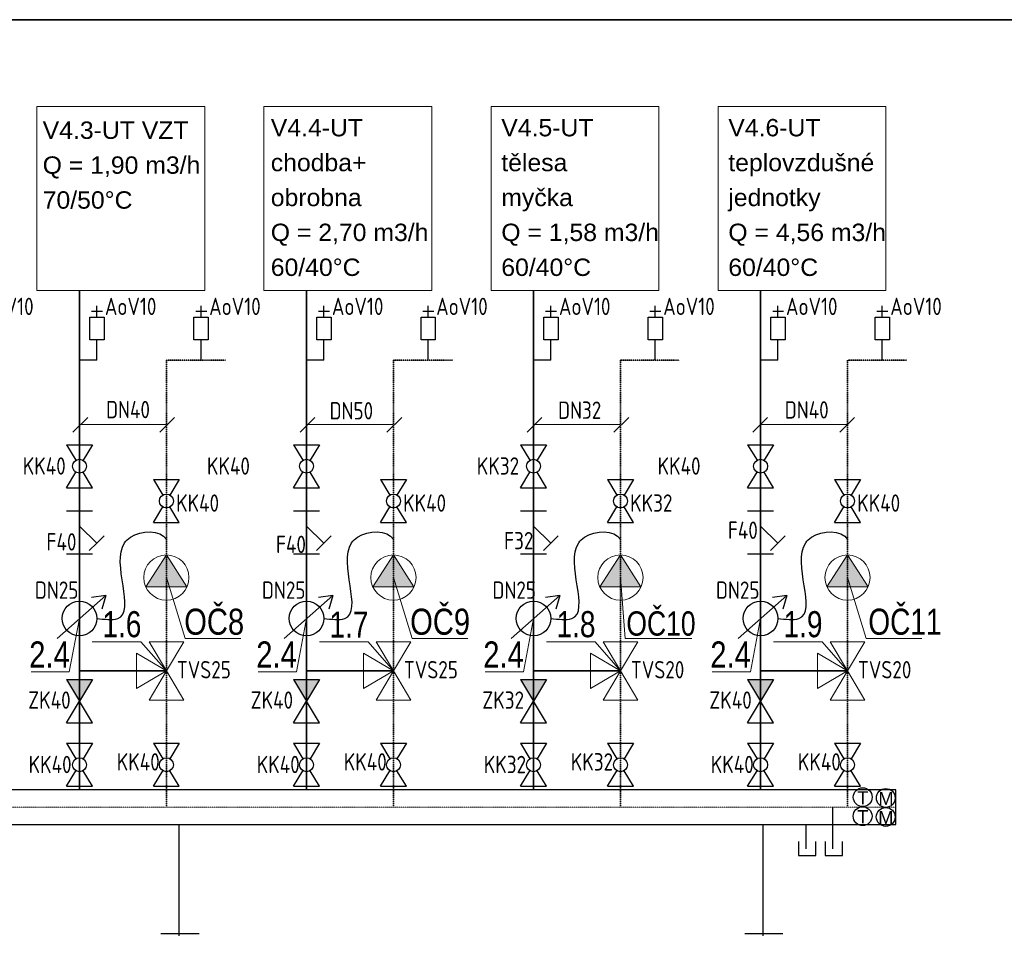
# Model space of a CAD drawing. Header units: millimetres. Extents: x -98431657 to -98227415, y -465497820 to -465456067.
# Tile 7 of 63: x -98414906 to -98412073, y -465490006 to -465487320. Entities that reach past the tile are written whole.
import ezdxf

# ---------------------------------------------------------------- set-up
doc = ezdxf.new("R2010")
doc.units = ezdxf.units.MM
doc.linetypes.add('Carkovana', pattern=[0.21, 0.15, -0.06])
for name, color, linetype, lineweight in [('Kóty obecně', 7, 'Continuous', 25), ('Pasivní chlazení', 7, 'Continuous', 25), ('Standard', 7, 'Continuous', 25), ('Topení', 6, 'Continuous', 25), ('WPF 1 - vrt', 7, 'Continuous', 25), ('ZAM - POHLEDY_Pero_č.__2', 7, 'Continuous', 13), ('základ', 7, 'Continuous', 25)]:
    doc.layers.add(name, color=color, linetype=linetype, lineweight=lineweight)
doc.layers.add('URB_DOMY_skica_hatch', color=7, linetype='Continuous', lineweight=25, true_color=0x656565)
doc.styles.add('ARIAL', font='arial.ttf')
doc.styles.add('ISOCPEUR', font='isocpeur.ttf')

msp = doc.modelspace()

# ---------------------------------------------------------------- hatches: boundary and pattern name
at = {"layer": 'URB_DOMY_skica_hatch', "linetype": 'Continuous', "lineweight": 25, "true_color": 0x000000}
for points in [[(-98414483.5, -465488859.8), (-98414542.5, -465488951.8), (-98414424.5, -465488951.8)], [(-98413830.3, -465488859.8), (-98413889.4, -465488951.8), (-98413771.3, -465488951.8)], [(-98413177.2, -465488859.8), (-98413236.2, -465488951.8), (-98413118.2, -465488951.8)], [(-98412524, -465488859.8), (-98412583, -465488951.8), (-98412465, -465488951.8)], [(-98414733.5, -465489280.3), (-98414696.3, -465489218.3), (-98414770.7, -465489218.3)], [(-98414080.3, -465489280.3), (-98414043.2, -465489218.3), (-98414117.5, -465489218.3)], [(-98413427.2, -465489280.3), (-98413390, -465489218.3), (-98413464.4, -465489218.3)], [(-98412774, -465489280.3), (-98412736.8, -465489218.3), (-98412811.2, -465489218.3)]]:
    msp.add_hatch(color=18, dxfattribs=at).paths.add_polyline_path(points)

# ---------------------------------------------------------------- linework, layer by layer
at = {"layer": 'Pasivní chlazení'}
for centre in [(-98412480.2, -465489556.7), (-98412413.9, -465489558.8), (-98412480.4, -465489611.3), (-98412414.1, -465489613.5)]:
    msp.add_circle(centre, 27.1, dxfattribs=at)
at = {"layer": 'Standard', "color": 0, "linetype": 'Continuous', "lineweight": 13}
for p, q in [((-98409373.7, -465487319.7), (-98424223.7, -465487319.7)), ((-98414483.5, -465488924.7), (-98414429.8, -465489099.9)), ((-98413830.3, -465488924.7), (-98413776.6, -465489099.9)), ((-98413177.2, -465488924.7), (-98413163.4, -465489099.9)), ((-98412524, -465488924.7), (-98412470.3, -465489099.9)), ((-98414762.8, -465489196.2), (-98414733.5, -465489042.5)), ((-98414109.6, -465489196.2), (-98414080.3, -465489042.5)), ((-98413456.4, -465489196.2), (-98413427.2, -465489042.5)), ((-98412803.3, -465489196.2), (-98412774, -465489042.5)), ((-98414696.6, -465489110), (-98414556.6, -465489110)), ((-98414556.6, -465489110), (-98414483.5, -465489193.3)), ((-98414483.5, -465489193.3), (-98414533.3, -465489109.2)), ((-98414533.3, -465489109.2), (-98414433.3, -465489109.2)), ((-98414433.3, -465489109.2), (-98414483.5, -465489193.3)), ((-98414429.8, -465489099.9), (-98414269.8, -465489099.9)), ((-98414043.4, -465489110), (-98413903.4, -465489110)), ((-98413903.4, -465489110), (-98413830.3, -465489193.3)), ((-98413830.3, -465489193.3), (-98413880.1, -465489109.2)), ((-98413880.1, -465489109.2), (-98413780.1, -465489109.2)), ((-98413780.1, -465489109.2), (-98413830.3, -465489193.3)), ((-98413776.6, -465489099.9), (-98413616.6, -465489099.9)), ((-98413390.2, -465489110), (-98413250.2, -465489110)), ((-98413250.2, -465489110), (-98413177.2, -465489193.3)), ((-98413177.2, -465489193.3), (-98413227, -465489109.2)), ((-98413227, -465489109.2), (-98413127, -465489109.2)), ((-98413127, -465489109.2), (-98413177.2, -465489193.3)), ((-98413163.4, -465489099.9), (-98412971.5, -465489099.8)), ((-98412737.1, -465489110), (-98412597.1, -465489110)), ((-98412597.1, -465489110), (-98412524, -465489193.3)), ((-98412524, -465489193.3), (-98412573.8, -465489109.2)), ((-98412573.8, -465489109.2), (-98412473.8, -465489109.2)), ((-98412473.8, -465489109.2), (-98412524, -465489193.3)), ((-98412470.3, -465489099.9), (-98412310.3, -465489099.9)), ((-98414483.5, -465489193.3), (-98414569.6, -465489142.3)), ((-98414569.6, -465489142.3), (-98414569.6, -465489193.3)), ((-98413830.3, -465489193.3), (-98413916.4, -465489142.3)), ((-98413916.4, -465489142.3), (-98413916.4, -465489193.3)), ((-98413177.2, -465489193.3), (-98413263.2, -465489142.3)), ((-98413263.2, -465489142.3), (-98413263.2, -465489193.3)), ((-98412524, -465489193.3), (-98412610.1, -465489142.3)), ((-98412610.1, -465489142.3), (-98412610.1, -465489193.3)), ((-98414872.8, -465489196.2), (-98414762.8, -465489196.2)), ((-98414483.5, -465489193.3), (-98414569.6, -465489244.2)), ((-98414569.6, -465489244.2), (-98414569.6, -465489193.3)), ((-98414483.5, -465489193.3), (-98414533.3, -465489277.4)), ((-98414433.3, -465489277.4), (-98414483.5, -465489193.3)), ((-98414219.6, -465489196.2), (-98414109.6, -465489196.2)), ((-98413830.3, -465489193.3), (-98413916.4, -465489244.2)), ((-98413916.4, -465489244.2), (-98413916.4, -465489193.3)), ((-98413830.3, -465489193.3), (-98413880.1, -465489277.4)), ((-98413780.1, -465489277.4), (-98413830.3, -465489193.3)), ((-98413566.4, -465489196.2), (-98413456.4, -465489196.2)), ((-98413177.2, -465489193.3), (-98413263.2, -465489244.2)), ((-98413263.2, -465489244.2), (-98413263.2, -465489193.3)), ((-98413177.2, -465489193.3), (-98413227, -465489277.4)), ((-98413127, -465489277.4), (-98413177.2, -465489193.3)), ((-98412913.3, -465489196.2), (-98412803.3, -465489196.2)), ((-98412524, -465489193.3), (-98412610.1, -465489244.2)), ((-98412610.1, -465489244.2), (-98412610.1, -465489193.3)), ((-98412524, -465489193.3), (-98412573.8, -465489277.4)), ((-98412473.8, -465489277.4), (-98412524, -465489193.3)), ((-98414533.3, -465489277.4), (-98414433.3, -465489277.4)), ((-98413880.1, -465489277.4), (-98413780.1, -465489277.4)), ((-98413227, -465489277.4), (-98413127, -465489277.4)), ((-98412573.8, -465489277.4), (-98412473.8, -465489277.4)), ((-98412385.3, -465489535.6), (-98412385.3, -465489635.6))]:
    msp.add_line(p, q, dxfattribs=at)
at = {"layer": 'Standard', "color": 1, "linetype": 'Continuous', "lineweight": 35}
for p, q in [((-98414733.5, -465489535.6), (-98414733.5, -465488099.1)), ((-98414080.3, -465489535.6), (-98414080.3, -465488099.1)), ((-98413427.2, -465489535.6), (-98413427.2, -465488099.1)), ((-98412774, -465489535.6), (-98412774, -465488099.1)), ((-98414483.5, -465489193.3), (-98414733.5, -465489193.3)), ((-98413830.3, -465489193.3), (-98414080.3, -465489193.3)), ((-98413177.2, -465489193.3), (-98413427.2, -465489193.3)), ((-98412524, -465489193.3), (-98412774, -465489193.3))]:
    msp.add_line(p, q, dxfattribs=at)
at = {"layer": 'Standard', "color": 5, "linetype": 'Carkovana', "lineweight": 35}
for p, q in [((-98414313.6, -465488298.9), (-98414483.5, -465488298.9)), ((-98414483.5, -465489585.6), (-98414483.5, -465488298.9)), ((-98413660.5, -465488298.9), (-98413830.3, -465488298.9)), ((-98413830.3, -465489585.6), (-98413830.3, -465488298.9)), ((-98413007.3, -465488298.9), (-98413177.2, -465488298.9)), ((-98413177.2, -465489585.6), (-98413177.2, -465488298.9)), ((-98412354.1, -465488298.9), (-98412524, -465488298.9)), ((-98412524, -465489585.6), (-98412524, -465488298.9))]:
    msp.add_line(p, q, dxfattribs=at)
at = {"layer": 'Standard', "color": 0, "linetype": 'Carkovana', "lineweight": 13}
msp.add_line((-98412385.3, -465489585.6), (-98416223.4, -465489585.6), dxfattribs=at)
at = {"layer": 'Standard', "color": 0, "linetype": 'Continuous', "lineweight": 35}
msp.add_lwpolyline([(-98424223.7, -465487319.7), (-98409373.7, -465487319.7), (-98409373.7, -465497819.7), (-98424223.7, -465497819.7), (-98424223.7, -465487319.7)], close=True, dxfattribs=at)
at = {"layer": 'Standard', "color": 0, "linetype": 'Continuous', "lineweight": 25}
msp.add_lwpolyline([(-98412385.3, -465489535.6), (-98416298.4, -465489535.6), (-98416298.4, -465489635.6), (-98412385.3, -465489635.6), (-98412385.3, -465489535.6)], close=True, dxfattribs=at)
at = {"layer": 'Topení', "color": 0, "linetype": 'Continuous', "lineweight": 13}
for p, q in [((-98414709.8, -465488463.8), (-98414752.2, -465488506.3)), ((-98414459.8, -465488463.8), (-98414502.2, -465488506.3)), ((-98414056.6, -465488463.8), (-98414099, -465488506.3)), ((-98413806.6, -465488463.8), (-98413849, -465488506.3)), ((-98413403.5, -465488463.8), (-98413445.9, -465488506.3)), ((-98413153.5, -465488463.8), (-98413195.9, -465488506.3)), ((-98412753.8, -465488463.8), (-98412796.2, -465488506.3)), ((-98412503.8, -465488463.8), (-98412546.2, -465488506.3)), ((-98414733.5, -465488484.1), (-98414483.5, -465488484.1)), ((-98414080.3, -465488484.1), (-98413830.3, -465488484.1)), ((-98413427.2, -465488484.1), (-98413177.2, -465488484.1)), ((-98412774, -465488484.1), (-98412524, -465488484.1))]:
    msp.add_line(p, q, dxfattribs=at)
at = {"layer": 'Topení', "color": 0, "linetype": 'Continuous', "lineweight": 25}
for p, q in [((-98414770.7, -465488542.5), (-98414696.3, -465488542.5)), ((-98414770.7, -465488542.5), (-98414743.8, -465488587.3)), ((-98414696.3, -465488542.5), (-98414723.2, -465488587.3)), ((-98414117.5, -465488542.5), (-98414043.2, -465488542.5)), ((-98414117.5, -465488542.5), (-98414090.6, -465488587.3)), ((-98414043.2, -465488542.5), (-98414070.1, -465488587.3)), ((-98413464.4, -465488542.5), (-98413390, -465488542.5)), ((-98413464.4, -465488542.5), (-98413437.5, -465488587.3)), ((-98413390, -465488542.5), (-98413416.9, -465488587.3)), ((-98412811.2, -465488542.5), (-98412736.8, -465488542.5)), ((-98412811.2, -465488542.5), (-98412784.3, -465488587.3)), ((-98412736.8, -465488542.5), (-98412763.7, -465488587.3)), ((-98414770.7, -465488666.5), (-98414743.8, -465488621.6)), ((-98414696.3, -465488666.5), (-98414723.2, -465488621.6)), ((-98414117.5, -465488666.5), (-98414090.6, -465488621.6)), ((-98414043.2, -465488666.5), (-98414070.1, -465488621.6)), ((-98413464.4, -465488666.5), (-98413437.5, -465488621.6)), ((-98413390, -465488666.5), (-98413416.9, -465488621.6)), ((-98412811.2, -465488666.5), (-98412784.3, -465488621.6)), ((-98412736.8, -465488666.5), (-98412763.7, -465488621.6)), ((-98414520.7, -465488642.5), (-98414446.3, -465488642.5)), ((-98414520.7, -465488642.5), (-98414493.8, -465488687.3)), ((-98414446.3, -465488642.5), (-98414473.2, -465488687.3)), ((-98413867.5, -465488642.5), (-98413793.2, -465488642.5)), ((-98413867.5, -465488642.5), (-98413840.6, -465488687.3)), ((-98413793.2, -465488642.5), (-98413820.1, -465488687.3)), ((-98413214.4, -465488642.5), (-98413140, -465488642.5)), ((-98413214.4, -465488642.5), (-98413187.5, -465488687.3)), ((-98413140, -465488642.5), (-98413166.9, -465488687.3)), ((-98412561.2, -465488642.5), (-98412486.8, -465488642.5)), ((-98412561.2, -465488642.5), (-98412534.3, -465488687.3)), ((-98412486.8, -465488642.5), (-98412513.7, -465488687.3)), ((-98414770.7, -465488666.5), (-98414696.3, -465488666.5)), ((-98414117.5, -465488666.5), (-98414043.2, -465488666.5)), ((-98413464.4, -465488666.5), (-98413390, -465488666.5)), ((-98412811.2, -465488666.5), (-98412736.8, -465488666.5)), ((-98414520.7, -465488766.5), (-98414493.8, -465488721.6)), ((-98414446.3, -465488766.5), (-98414473.2, -465488721.6)), ((-98413867.5, -465488766.5), (-98413840.6, -465488721.6)), ((-98413793.2, -465488766.5), (-98413820.1, -465488721.6)), ((-98413214.4, -465488766.5), (-98413187.5, -465488721.6)), ((-98413140, -465488766.5), (-98413166.9, -465488721.6)), ((-98412561.2, -465488766.5), (-98412534.3, -465488721.6)), ((-98412486.8, -465488766.5), (-98412513.7, -465488721.6)), ((-98414770.7, -465488732.5), (-98414696.3, -465488732.5)), ((-98414733.5, -465488732.5), (-98414733.5, -465488856.5)), ((-98414117.5, -465488732.5), (-98414043.2, -465488732.5)), ((-98414080.3, -465488732.5), (-98414080.3, -465488856.5)), ((-98413464.4, -465488732.5), (-98413390, -465488732.5)), ((-98413427.2, -465488732.5), (-98413427.2, -465488856.5)), ((-98412811.2, -465488732.5), (-98412736.8, -465488732.5)), ((-98412774, -465488732.5), (-98412774, -465488856.5)), ((-98414733.5, -465488776.5), (-98414684, -465488825.9)), ((-98414520.7, -465488766.5), (-98414446.3, -465488766.5)), ((-98414080.3, -465488776.5), (-98414030.9, -465488825.9)), ((-98413867.5, -465488766.5), (-98413793.2, -465488766.5)), ((-98413427.2, -465488776.5), (-98413377.7, -465488825.9)), ((-98413214.4, -465488766.5), (-98413140, -465488766.5)), ((-98412774, -465488776.5), (-98412724.5, -465488825.9)), ((-98412561.2, -465488766.5), (-98412486.8, -465488766.5)), ((-98414684, -465488825.9), (-98414662.8, -465488804.7)), ((-98414030.9, -465488825.9), (-98414009.6, -465488804.7)), ((-98413377.7, -465488825.9), (-98413356.5, -465488804.7)), ((-98412724.5, -465488825.9), (-98412703.3, -465488804.7)), ((-98414684, -465488825.9), (-98414705.2, -465488847.2)), ((-98414030.9, -465488825.9), (-98414052.1, -465488847.2)), ((-98413377.7, -465488825.9), (-98413398.9, -465488847.2)), ((-98412724.5, -465488825.9), (-98412745.7, -465488847.2)), ((-98414770.7, -465488856.5), (-98414696.3, -465488856.5)), ((-98414117.5, -465488856.5), (-98414043.2, -465488856.5)), ((-98413464.4, -465488856.5), (-98413390, -465488856.5)), ((-98412811.2, -465488856.5), (-98412736.8, -465488856.5)), ((-98414797.9, -465489099.8), (-98414658, -465488975.9)), ((-98414658, -465488975.9), (-98414699.2, -465488982.3)), ((-98414658, -465488975.9), (-98414669.3, -465489016.1)), ((-98414144.7, -465489099.8), (-98414004.8, -465488975.9)), ((-98414004.8, -465488975.9), (-98414046, -465488982.3)), ((-98414004.8, -465488975.9), (-98414016.1, -465489016.1)), ((-98413491.5, -465489099.8), (-98413351.6, -465488975.9)), ((-98413351.6, -465488975.9), (-98413392.8, -465488982.3)), ((-98413351.6, -465488975.9), (-98413362.9, -465489016.1)), ((-98412838.4, -465489099.8), (-98412698.5, -465488975.9)), ((-98412698.5, -465488975.9), (-98412739.7, -465488982.3)), ((-98412698.5, -465488975.9), (-98412739.7, -465488982.3)), ((-98412698.5, -465488975.9), (-98412709.8, -465489016.1)), ((-98414770.7, -465489218.3), (-98414733.5, -465489280.3)), ((-98414770.7, -465489218.3), (-98414696.3, -465489218.3)), ((-98414696.3, -465489218.3), (-98414733.5, -465489280.3)), ((-98414117.5, -465489218.3), (-98414080.3, -465489280.3)), ((-98414117.5, -465489218.3), (-98414043.2, -465489218.3)), ((-98414043.2, -465489218.3), (-98414080.3, -465489280.3)), ((-98413464.4, -465489218.3), (-98413427.2, -465489280.3)), ((-98413464.4, -465489218.3), (-98413390, -465489218.3)), ((-98413390, -465489218.3), (-98413427.2, -465489280.3)), ((-98412811.2, -465489218.3), (-98412774, -465489280.3)), ((-98412811.2, -465489218.3), (-98412736.8, -465489218.3)), ((-98412736.8, -465489218.3), (-98412774, -465489280.3)), ((-98414770.7, -465489342.3), (-98414733.5, -465489280.3)), ((-98414696.3, -465489342.3), (-98414733.5, -465489280.3)), ((-98414117.5, -465489342.3), (-98414080.3, -465489280.3)), ((-98414043.2, -465489342.3), (-98414080.3, -465489280.3)), ((-98413464.4, -465489342.3), (-98413427.2, -465489280.3)), ((-98413390, -465489342.3), (-98413427.2, -465489280.3)), ((-98412811.2, -465489342.3), (-98412774, -465489280.3)), ((-98412736.8, -465489342.3), (-98412774, -465489280.3)), ((-98414770.7, -465489342.3), (-98414696.3, -465489342.3)), ((-98414117.5, -465489342.3), (-98414043.2, -465489342.3)), ((-98413464.4, -465489342.3), (-98413390, -465489342.3)), ((-98412811.2, -465489342.3), (-98412736.8, -465489342.3)), ((-98414770.7, -465489401.2), (-98414696.3, -465489401.2)), ((-98414770.7, -465489401.2), (-98414743.8, -465489446)), ((-98414696.3, -465489401.2), (-98414723.2, -465489446)), ((-98414520.7, -465489401.2), (-98414446.3, -465489401.2)), ((-98414520.7, -465489401.2), (-98414493.8, -465489446)), ((-98414446.3, -465489401.2), (-98414473.2, -465489446)), ((-98414117.5, -465489401.2), (-98414043.2, -465489401.2)), ((-98414117.5, -465489401.2), (-98414090.6, -465489446)), ((-98414043.2, -465489401.2), (-98414070.1, -465489446)), ((-98413867.5, -465489401.2), (-98413793.2, -465489401.2)), ((-98413867.5, -465489401.2), (-98413840.6, -465489446)), ((-98413793.2, -465489401.2), (-98413820.1, -465489446)), ((-98413464.4, -465489401.2), (-98413390, -465489401.2)), ((-98413464.4, -465489401.2), (-98413437.5, -465489446)), ((-98413390, -465489401.2), (-98413416.9, -465489446)), ((-98413214.4, -465489401.2), (-98413140, -465489401.2)), ((-98413214.4, -465489401.2), (-98413187.5, -465489446)), ((-98413140, -465489401.2), (-98413166.9, -465489446)), ((-98412811.2, -465489401.2), (-98412736.8, -465489401.2)), ((-98412811.2, -465489401.2), (-98412784.3, -465489446)), ((-98412736.8, -465489401.2), (-98412763.7, -465489446)), ((-98412561.2, -465489401.2), (-98412486.8, -465489401.2)), ((-98412561.2, -465489401.2), (-98412534.3, -465489446)), ((-98412486.8, -465489401.2), (-98412513.7, -465489446)), ((-98414770.7, -465489525.2), (-98414743.8, -465489480.3)), ((-98414696.3, -465489525.2), (-98414723.2, -465489480.3)), ((-98414520.7, -465489525.2), (-98414493.8, -465489480.3)), ((-98414446.3, -465489525.2), (-98414473.2, -465489480.3)), ((-98414117.5, -465489525.2), (-98414090.6, -465489480.3)), ((-98414043.2, -465489525.2), (-98414070.1, -465489480.3)), ((-98413867.5, -465489525.2), (-98413840.6, -465489480.3)), ((-98413793.2, -465489525.2), (-98413820.1, -465489480.3)), ((-98413464.4, -465489525.2), (-98413437.5, -465489480.3)), ((-98413390, -465489525.2), (-98413416.9, -465489480.3)), ((-98413214.4, -465489525.2), (-98413187.5, -465489480.3)), ((-98413140, -465489525.2), (-98413166.9, -465489480.3)), ((-98412811.2, -465489525.2), (-98412784.3, -465489480.3)), ((-98412736.8, -465489525.2), (-98412763.7, -465489480.3)), ((-98412561.2, -465489525.2), (-98412534.3, -465489480.3)), ((-98412486.8, -465489525.2), (-98412513.7, -465489480.3)), ((-98414770.7, -465489525.2), (-98414696.3, -465489525.2)), ((-98414520.7, -465489525.2), (-98414446.3, -465489525.2)), ((-98414117.5, -465489525.2), (-98414043.2, -465489525.2)), ((-98413867.5, -465489525.2), (-98413793.2, -465489525.2)), ((-98413464.4, -465489525.2), (-98413390, -465489525.2)), ((-98413214.4, -465489525.2), (-98413140, -465489525.2)), ((-98412811.2, -465489525.2), (-98412736.8, -465489525.2)), ((-98412561.2, -465489525.2), (-98412486.8, -465489525.2)), ((-98412567.2, -465489585.6), (-98412567.2, -465489705.6)), ((-98414447.3, -465489635.6), (-98414447.3, -465489955.6)), ((-98412767.8, -465489635.6), (-98412767.8, -465489955.6)), ((-98412643.8, -465489635.6), (-98412643.8, -465489705.6)), ((-98412665, -465489684.4), (-98412665, -465489724.4)), ((-98412615, -465489724.4), (-98412615, -465489684.4)), ((-98412588.4, -465489684.4), (-98412588.4, -465489724.4)), ((-98412538.4, -465489724.4), (-98412538.4, -465489684.4)), ((-98412665, -465489724.4), (-98412615, -465489724.4)), ((-98412588.4, -465489724.4), (-98412538.4, -465489724.4)), ((-98414499.2, -465489948.9), (-98414389.2, -465489948.9)), ((-98412819.7, -465489948.9), (-98412709.7, -465489948.9))]:
    msp.add_line(p, q, dxfattribs=at)
for centre, radius in [((-98414733.5, -465488604.5), 20), ((-98414080.3, -465488604.5), 20), ((-98413427.2, -465488604.5), 20), ((-98412774, -465488604.5), 20), ((-98414483.5, -465488704.5), 20), ((-98413830.3, -465488704.5), 20), ((-98413177.2, -465488704.5), 20), ((-98412524, -465488704.5), 20), ((-98414733.5, -465489042.5), 50), ((-98414080.3, -465489042.5), 50), ((-98413427.2, -465489042.5), 50), ((-98412774, -465489042.5), 50), ((-98414733.5, -465489463.2), 20), ((-98414483.5, -465489463.2), 20), ((-98414080.3, -465489463.2), 20), ((-98413830.3, -465489463.2), 20), ((-98413427.2, -465489463.2), 20), ((-98413177.2, -465489463.2), 20), ((-98412774, -465489463.2), 20), ((-98412524, -465489463.2), 20)]:
    msp.add_circle(centre, radius, dxfattribs=at)
at = {"layer": 'Topení', "color": 0, "linetype": 'Continuous', "lineweight": 25, "start_tangent": (1.156269, -0.124047), "end_tangent": (0.658422, -1.140822)}
for points in [[(-98414683.5, -465489042.5), (-98414623.5, -465489042.5), (-98414603.7, -465488824.9), (-98414586.7, -465488808.6), (-98414483.5, -465488815.1)], [(-98414030.3, -465489042.5), (-98413970.3, -465489042.5), (-98413950.6, -465488824.9), (-98413933.6, -465488808.6), (-98413830.3, -465488815.1)], [(-98413377.2, -465489042.5), (-98413317.2, -465489042.5), (-98413297.4, -465488824.9), (-98413280.4, -465488808.6), (-98413177.2, -465488815.1)], [(-98412724, -465489042.5), (-98412664, -465489042.5), (-98412644.2, -465488824.9), (-98412627.2, -465488808.6), (-98412524, -465488815.1)]]:
    msp.add_spline(points, degree=3, dxfattribs=at)
at = {"layer": 'WPF 1 - vrt'}
for p, q in [((-98414683.5, -465488298.9), (-98414683.5, -465488256.7)), ((-98414383.5, -465488298.9), (-98414383.5, -465488256.7)), ((-98414030.3, -465488298.9), (-98414030.3, -465488256.7)), ((-98413730.3, -465488298.9), (-98413730.3, -465488256.7)), ((-98413377.2, -465488298.9), (-98413377.2, -465488256.7)), ((-98413077.2, -465488298.9), (-98413077.2, -465488256.7)), ((-98412724, -465488298.9), (-98412724, -465488256.7)), ((-98412424, -465488298.9), (-98412424, -465488256.7)), ((-98414683.5, -465488298.9), (-98414733.5, -465488298.9)), ((-98414030.3, -465488298.9), (-98414080.3, -465488298.9)), ((-98413377.2, -465488298.9), (-98413427.2, -465488298.9)), ((-98412724, -465488298.9), (-98412774, -465488298.9))]:
    msp.add_line(p, q, dxfattribs=at)
at = {"layer": 'ZAM - POHLEDY_Pero_č.__2', "color": 0, "linetype": 'Continuous', "lineweight": 13}
for p, q in [((-98414483.5, -465488859.8), (-98414542.5, -465488951.8)), ((-98414424.5, -465488951.8), (-98414483.5, -465488859.8)), ((-98413830.3, -465488859.8), (-98413889.4, -465488951.8)), ((-98413771.3, -465488951.8), (-98413830.3, -465488859.8)), ((-98413177.2, -465488859.8), (-98413236.2, -465488951.8)), ((-98413118.2, -465488951.8), (-98413177.2, -465488859.8)), ((-98412524, -465488859.8), (-98412583, -465488951.8)), ((-98412465, -465488951.8), (-98412524, -465488859.8)), ((-98414542.5, -465488951.8), (-98414424.5, -465488951.8)), ((-98413889.4, -465488951.8), (-98413771.3, -465488951.8)), ((-98413236.2, -465488951.8), (-98413118.2, -465488951.8)), ((-98412583, -465488951.8), (-98412465, -465488951.8))]:
    msp.add_line(p, q, dxfattribs=at)
for points in [[(-98414855.9, -465487569.1), (-98414372.9, -465487569.1), (-98414372.9, -465488099.1), (-98414855.9, -465488099.1), (-98414855.9, -465487569.1)], [(-98414202.8, -465487569.1), (-98413719.7, -465487569.1), (-98413719.7, -465488099.1), (-98414202.8, -465488099.1), (-98414202.8, -465487569.1)], [(-98413549.6, -465487569.1), (-98413066.6, -465487569.1), (-98413066.6, -465488099.1), (-98413549.6, -465488099.1), (-98413549.6, -465487569.1)], [(-98412896.4, -465487569.1), (-98412413.4, -465487569.1), (-98412413.4, -465488099.1), (-98412896.4, -465488099.1), (-98412896.4, -465487569.1)]]:
    msp.add_lwpolyline(points, close=True, dxfattribs=at)
for centre in [(-98414483.5, -465488924.7), (-98413830.3, -465488924.7), (-98413177.2, -465488924.7), (-98412524, -465488924.7)]:
    msp.add_circle(centre, 65, dxfattribs=at)
at = {"layer": 'základ'}
for p, q in [((-98414683.5, -465488175.7), (-98414683.5, -465488142.7)), ((-98414383.5, -465488175.7), (-98414383.5, -465488142.7)), ((-98414030.3, -465488175.7), (-98414030.3, -465488142.7)), ((-98413730.3, -465488175.7), (-98413730.3, -465488142.7)), ((-98413377.2, -465488175.7), (-98413377.2, -465488142.7)), ((-98413077.2, -465488175.7), (-98413077.2, -465488142.7)), ((-98412724, -465488175.7), (-98412724, -465488142.7)), ((-98412424, -465488175.7), (-98412424, -465488142.7)), ((-98414698.7, -465488157.9), (-98414667.5, -465488157.9)), ((-98414398.7, -465488157.9), (-98414367.5, -465488157.9)), ((-98414045.6, -465488157.9), (-98414014.3, -465488157.9)), ((-98413745.6, -465488157.9), (-98413714.3, -465488157.9)), ((-98413392.4, -465488157.9), (-98413361.1, -465488157.9)), ((-98413092.4, -465488157.9), (-98413061.1, -465488157.9)), ((-98412739.2, -465488157.9), (-98412708, -465488157.9)), ((-98412439.2, -465488157.9), (-98412408, -465488157.9)), ((-98414683.5, -465488269.6), (-98414683.5, -465488241.2)), ((-98414383.5, -465488269.6), (-98414383.5, -465488241.2)), ((-98414030.3, -465488269.6), (-98414030.3, -465488241.2)), ((-98413730.3, -465488269.6), (-98413730.3, -465488241.2)), ((-98413377.2, -465488269.6), (-98413377.2, -465488241.2)), ((-98413077.2, -465488269.6), (-98413077.2, -465488241.2)), ((-98412724, -465488269.6), (-98412724, -465488241.2)), ((-98412424, -465488269.6), (-98412424, -465488241.2))]:
    msp.add_line(p, q, dxfattribs=at)
for points in [[(-98414704.1, -465488175.7), (-98414662.9, -465488175.7), (-98414662.9, -465488241.2), (-98414704.1, -465488241.2), (-98414704.1, -465488175.7)], [(-98414404.1, -465488175.7), (-98414362.9, -465488175.7), (-98414362.9, -465488241.2), (-98414404.1, -465488241.2), (-98414404.1, -465488175.7)], [(-98414050.9, -465488175.7), (-98414009.8, -465488175.7), (-98414009.8, -465488241.2), (-98414050.9, -465488241.2), (-98414050.9, -465488175.7)], [(-98413750.9, -465488175.7), (-98413709.8, -465488175.7), (-98413709.8, -465488241.2), (-98413750.9, -465488241.2), (-98413750.9, -465488175.7)], [(-98413397.8, -465488175.7), (-98413356.6, -465488175.7), (-98413356.6, -465488241.2), (-98413397.8, -465488241.2), (-98413397.8, -465488175.7)], [(-98413097.8, -465488175.7), (-98413056.6, -465488175.7), (-98413056.6, -465488241.2), (-98413097.8, -465488241.2), (-98413097.8, -465488175.7)], [(-98412744.6, -465488175.7), (-98412703.4, -465488175.7), (-98412703.4, -465488241.2), (-98412744.6, -465488241.2), (-98412744.6, -465488175.7)], [(-98412444.6, -465488175.7), (-98412403.4, -465488175.7), (-98412403.4, -465488241.2), (-98412444.6, -465488241.2), (-98412444.6, -465488175.7)]]:
    msp.add_lwpolyline(points, close=True, dxfattribs=at)

# ---------------------------------------------------------------- texts
at = {"color": 5, "linetype": 'Continuous', "lineweight": 35, "char_height": 37.5, "attachment_point": 1, "style": 'ARIAL'}
for s, insert, width in [('{\\fArial|i0|b0;\\H37.500000;\\W1.000000;\\C5;T}\\P', (-98412495.7, -465489539.3), 50.236), ('{\\fArial|i0|b0;\\H37.500000;\\W1.000000;\\C5;M}\\P', (-98412435.2, -465489541.5), 62.32), ('{\\fArial|i0|b0;\\H37.500000;\\W1.000000;\\C5;T}\\P', (-98412495.9, -465489593.9), 50.236), ('{\\fArial|i0|b0;\\H37.500000;\\W1.000000;\\C5;M}\\P', (-98412435.4, -465489596.1), 62.32)]:
    msp.add_mtext(s, dxfattribs=dict(at, insert=insert, width=width))
at = {"layer": 'Kóty obecně', "color": 0, "linetype": 'Continuous', "lineweight": 13, "char_height": 50, "attachment_point": 1, "line_spacing_factor": 1.204819, "style": 'ARIAL'}
for s, insert, width in [('{\\fArial|i0|b0;\\H50.000000;\\W1.020408;\\C7;V4.3-UT VZT}\\P{\\fArial|i0|b0;\\H50.000000;\\W1.020408;\\C7;Q = 1,90 m3/h}\\P{\\fArial|i0|b0;\\H50.000000;\\W1.020408;\\C7;70/50%%dC}\\P', (-98414839.4, -465487612.6), 479.58), ('{\\fArial|i0|b0;\\H50.000000;\\W1.020408;\\C7;V4.4-UT}\\P{\\fArial|i0|b0;\\H50.000000;\\W1.020408;\\C7;chodba+}\\P{\\fArial|i0|b0;\\H50.000000;\\W1.020408;\\C7;obrobna }\\P{\\fArial|i0|b0;\\H50.000000;\\W1.020408;\\C7;Q = 2,70 m3/h}\\P{\\fArial|i0|b0;\\H50.000000;\\W1.020408;\\C7;60/40%%dC}\\P', (-98414183.2, -465487605.3), 479.615), ('{\\fArial|i0|b0;\\H50.000000;\\W1.020408;\\C7;V4.5-UT }\\P{\\fArial|i0|b0;\\H50.000000;\\W1.020408;\\C7;tělesa}\\P{\\fArial|i0|b0;\\H50.000000;\\W1.020408;\\C7;myčka}\\P{\\fArial|i0|b0;\\H50.000000;\\W1.020408;\\C7;Q = 1,58 m3/h}\\P{\\fArial|i0|b0;\\H50.000000;\\W1.020408;\\C7;60/40%%dC}\\P', (-98413520, -465487605.3), 479.592), ('{\\fArial|i0|b0;\\H50.000000;\\W1.020408;\\C7;V4.6-UT }\\P{\\fArial|i0|b0;\\H50.000000;\\W1.020408;\\C7;teplovzdušné }\\P{\\fArial|i0|b0;\\H50.000000;\\W1.020408;\\C7;jednotky}\\P{\\fArial|i0|b0;\\H50.000000;\\W1.020408;\\C7;Q = 4,56 m3/h}\\P{\\fArial|i0|b0;\\H50.000000;\\W1.020408;\\C7;60/40%%dC}\\P', (-98412866.9, -465487605.3), 479.592)]:
    msp.add_mtext(s, dxfattribs=dict(at, insert=insert, width=width))
at = {"layer": 'Kóty obecně', "color": 0, "linetype": 'Continuous', "lineweight": 18, "char_height": 50, "style": 'ISOCPEUR'}
for s, insert, width, attachment_point in [('{\\fISOCPEUR|i0|b0;\\H50.000000;\\W0.800000;\\C7;AoV10}\\P', (-98414865.4, -465488169.7), 166.049, 9), ('{\\fISOCPEUR|i0|b0;\\H50.000000;\\W0.800000;\\C7;AoV10}\\P', (-98414512.2, -465488169.7), 166.049, 9), ('{\\fISOCPEUR|i0|b0;\\H50.000000;\\W0.800000;\\C7;AoV10}\\P', (-98414212.2, -465488169.7), 166.049, 9), ('{\\fISOCPEUR|i0|b0;\\H50.000000;\\W0.800000;\\C7;AoV10}\\P', (-98413859.1, -465488169.7), 166.049, 9), ('{\\fISOCPEUR|i0|b0;\\H50.000000;\\W0.800000;\\C7;AoV10}\\P', (-98413559.1, -465488169.7), 166.049, 9), ('{\\fISOCPEUR|i0|b0;\\H50.000000;\\W0.800000;\\C7;AoV10}\\P', (-98413205.9, -465488169.7), 166.049, 9), ('{\\fISOCPEUR|i0|b0;\\H50.000000;\\W0.800000;\\C7;AoV10}\\P', (-98412905.9, -465488169.7), 166.049, 9), ('{\\fISOCPEUR|i0|b0;\\H50.000000;\\W0.800000;\\C7;AoV10}\\P', (-98412552.7, -465488169.7), 166.049, 9), ('{\\fISOCPEUR|i0|b0;\\H50.000000;\\W0.800000;\\C7;AoV10}\\P', (-98412252.7, -465488169.7), 166.049, 9), ('{\\fISOCPEUR|i0|b0;\\H50.000000;\\W0.800000;\\C7;DN40}\\P', (-98414657.1, -465488466.4), 142.788, 7), ('{\\fISOCPEUR|i0|b0;\\H50.000000;\\W0.800000;\\C7;DN50}\\P', (-98414014.1, -465488469.9), 138.75, 7), ('{\\fISOCPEUR|i0|b0;\\H50.000000;\\W0.800000;\\C7;DN32}\\P', (-98413356.7, -465488468.2), 138.75, 7), ('{\\fISOCPEUR|i0|b0;\\H50.000000;\\W0.800000;\\C7;DN40}\\P', (-98412704.5, -465488467.3), 142.788, 7), ('{\\fISOCPEUR|i0|b0;\\H50.000000;\\W0.800000;\\C7;KK40}\\P', (-98414896.7, -465488628.8), 142.788, 7), ('{\\fISOCPEUR|i0|b0;\\H50.000000;\\W0.800000;\\C7;KK40}\\P', (-98414366.7, -465488628.8), 142.788, 7), ('{\\fISOCPEUR|i0|b0;\\H50.000000;\\W0.800000;\\C7;KK32}\\P', (-98413590.3, -465488628.8), 138.75, 7), ('{\\fISOCPEUR|i0|b0;\\H50.000000;\\W0.800000;\\C7;KK40}\\P', (-98413070.3, -465488628.8), 142.788, 7), ('{\\fISOCPEUR|i0|b0;\\H50.000000;\\W0.800000;\\C7;KK40}\\P', (-98414455.5, -465488735.4), 142.788, 7), ('{\\fISOCPEUR|i0|b0;\\H50.000000;\\W0.800000;\\C7;KK40}\\P', (-98413802.4, -465488735.4), 142.788, 7), ('{\\fISOCPEUR|i0|b0;\\H50.000000;\\W0.800000;\\C7;KK32}\\P', (-98413149.2, -465488735.4), 138.75, 7), ('{\\fISOCPEUR|i0|b0;\\H50.000000;\\W0.800000;\\C7;KK40}\\P', (-98412496, -465488735.4), 142.788, 7), ('{\\fISOCPEUR|i0|b0;\\H50.000000;\\W0.800000;\\C7;F40}\\P', (-98412868.1, -465488813.6), 106.333, 7), ('{\\fISOCPEUR|i0|b0;\\H50.000000;\\W0.800000;\\C7;F40}\\P', (-98414828.4, -465488847.1), 106.333, 7), ('{\\fISOCPEUR|i0|b0;\\H50.000000;\\W0.800000;\\C7;F40}\\P', (-98414168.2, -465488854.2), 106.333, 7), ('{\\fISOCPEUR|i0|b0;\\H50.000000;\\W0.800000;\\C7;F32}\\P', (-98413511.9, -465488843.5), 102.261, 7), ('{\\fISOCPEUR|i0|b0;\\H50.000000;\\W0.800000;\\C7;DN25}\\P', (-98414861.9, -465488985.9), 138.75, 7), ('{\\fISOCPEUR|i0|b0;\\H50.000000;\\W0.800000;\\C7;DN25}\\P', (-98414208.7, -465488985.9), 138.75, 7), ('{\\fISOCPEUR|i0|b0;\\H50.000000;\\W0.800000;\\C7;DN25}\\P', (-98413545.5, -465488985.9), 138.75, 7), ('{\\fISOCPEUR|i0|b0;\\H50.000000;\\W0.800000;\\C7;DN25}\\P', (-98412902.4, -465488985.9), 138.75, 7), ('{\\fISOCPEUR|i0|b0;\\H50.000000;\\W0.800000;\\C7;TVS25}\\P', (-98414453.6, -465489214.9), 175.024, 7), ('{\\fISOCPEUR|i0|b0;\\H50.000000;\\W0.800000;\\C7;TVS25}\\P', (-98413800.4, -465489214.9), 175.024, 7), ('{\\fISOCPEUR|i0|b0;\\H50.000000;\\W0.800000;\\C7;TVS20}\\P', (-98413147.3, -465489214.9), 175.024, 7), ('{\\fISOCPEUR|i0|b0;\\H50.000000;\\W0.800000;\\C7;TVS20}\\P', (-98412494.1, -465489214.9), 175.024, 7), ('{\\fISOCPEUR|i0|b0;\\H50.000000;\\W0.800000;\\C7;ZK40}\\P', (-98414881.1, -465489302.3), 142.788, 7), ('{\\fISOCPEUR|i0|b0;\\H50.000000;\\W0.800000;\\C7;ZK40}\\P', (-98414241.1, -465489302.3), 142.788, 7), ('{\\fISOCPEUR|i0|b0;\\H50.000000;\\W0.800000;\\C7;ZK32}\\P', (-98413574.7, -465489302.3), 138.75, 7), ('{\\fISOCPEUR|i0|b0;\\H50.000000;\\W0.800000;\\C7;ZK40}\\P', (-98412921.6, -465489302.3), 142.788, 7), ('{\\fISOCPEUR|i0|b0;\\H50.000000;\\W0.800000;\\C7;KK40}\\P', (-98414626.2, -465489480), 142.788, 7), ('{\\fISOCPEUR|i0|b0;\\H50.000000;\\W0.800000;\\C7;KK40}\\P', (-98413973.1, -465489480), 142.788, 7), ('{\\fISOCPEUR|i0|b0;\\H50.000000;\\W0.800000;\\C7;KK32}\\P', (-98413319.9, -465489480), 138.75, 7), ('{\\fISOCPEUR|i0|b0;\\H50.000000;\\W0.800000;\\C7;KK40}\\P', (-98412666.7, -465489480), 142.788, 7), ('{\\fISOCPEUR|i0|b0;\\H50.000000;\\W0.800000;\\C7;KK40}\\P', (-98414879.8, -465489487.5), 142.788, 7), ('{\\fISOCPEUR|i0|b0;\\H50.000000;\\W0.800000;\\C7;KK40}\\P', (-98414223.5, -465489487.5), 142.788, 7), ('{\\fISOCPEUR|i0|b0;\\H50.000000;\\W0.800000;\\C7;KK32}\\P', (-98413570.3, -465489487.5), 138.75, 7), ('{\\fISOCPEUR|i0|b0;\\H50.000000;\\W0.800000;\\C7;KK40}\\P', (-98412917.2, -465489487.5), 142.788, 7)]:
    msp.add_mtext(s, dxfattribs=dict(at, insert=insert, width=width, attachment_point=attachment_point))
at = {"layer": 'Kóty obecně', "color": 0, "linetype": 'Continuous', "lineweight": 35, "attachment_point": 9, "style": 'ARIAL'}
for s, insert, char_height, width in [('\\W0.80;OČ8', (-98414259.8, -465489090.3), 75, 202.983), ('\\W0.80;OČ9', (-98413609.8, -465489090.3), 75, 202.983), ('\\W0.77;OČ11', (-98412253.4, -465489090.3), 75, 248.834), ('\\W0.77;1.6', (-98414555.4, -465489097.4), 75, 145.789), ('\\W0.77;1.7', (-98413902.2, -465489097.4), 75, 145.789), ('\\W0.77;1.8', (-98413249, -465489097.4), 75, 145.789), ('\\W0.78;OČ10', (-98412961, -465489092.9), 70, 232.799), ('\\W0.77;1.9', (-98412595.9, -465489097.4), 75, 145.789), ('\\W0.80;2.4', (-98414761.6, -465489183.5), 75, 146.923), ('\\W0.80;2.4', (-98414108.4, -465489183.5), 75, 146.923), ('\\W0.80;2.4', (-98413455.3, -465489183.5), 75, 146.923), ('\\W0.80;2.4', (-98412802.1, -465489183.5), 75, 146.923)]:
    msp.add_mtext(s, dxfattribs=dict(at, insert=insert, char_height=char_height, width=width))

doc.saveas('drawing.dxf')
